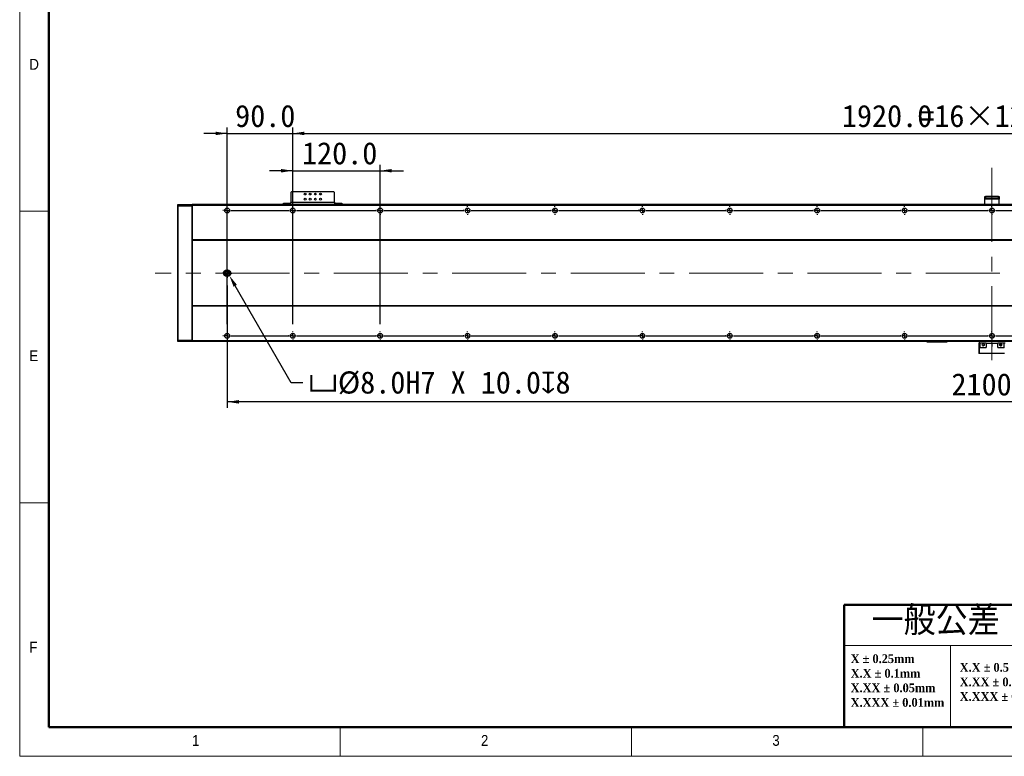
# Model space of a CAD drawing. Header units: millimetres. Extents: x 40 to 3320, y 40 to 2336.
# Tile 1 of 7: x 40 to 1392, y 40 to 1051. Entities that reach past the tile are written whole.
import ezdxf

# ---------------------------------------------------------------- set-up
doc = ezdxf.new("R2010")
doc.units = ezdxf.units.MM
doc.header["$LTSCALE"] = 8
doc.header["$PDSIZE"] = -1
doc.linetypes.add('CENTERX2', pattern=[20.32, 12.7, -2.54, 2.54, -2.54])
doc.layers.add('DIMNS', color=7, linetype='Continuous')
doc.styles.add('SLDTEXTSTYLE0', font='Gothic.ttf', dxfattribs={"width": 0.913})
doc.styles.add('SLDTEXTSTYLE1', font='timesbd.ttf', dxfattribs={"width": 0.933})
doc.styles.add('SLDTEXTSTYLE3', font='txt', dxfattribs={"bigfont": 'bigfont'})
doc.styles.add('SLDTEXTSTYLE7', font='txt')
doc.dimstyles.new('SLDDIMSTYLE0', dxfattribs={"dimtxt": 30.4, "dimasz": 16, "dimexe": 0, "dimexo": 0.0625, "dimgap": 7.6, "dimtad": 2, "dimdec": 1, "dimrnd": 1e-09, "dimzin": 4, "dimdsep": 46, "dimtxsty": 'SLDTEXTSTYLE7', "dimsah": 1, "dimcen": 0.09, "dimadec": 0, "dimazin": 1, "dimtfac": 1, "dimtdec": 1, "dimtmove": 0, "dimatfit": 0, "dimfxl": 0, "dimfrac": 2, "dimtolj": 1, "dimtzin": 12, "dimarcsym": 0})
doc.dimstyles.new('SLDDIMSTYLE1', dxfattribs={"dimtxt": 30.4, "dimasz": 16, "dimexe": 0, "dimexo": 0.0625, "dimgap": 7.6, "dimtad": 2, "dimdec": 1, "dimrnd": 1e-09, "dimzin": 4, "dimdsep": 46, "dimtxsty": 'SLDTEXTSTYLE7', "dimsah": 1, "dimcen": 0.09, "dimadec": 0, "dimazin": 1, "dimtfac": 1, "dimtdec": 1, "dimtofl": 0, "dimtmove": 0, "dimatfit": 3, "dimfxl": 0, "dimfrac": 2, "dimtolj": 1, "dimtzin": 12, "dimarcsym": 0})
doc.dimstyles.new('SLDDIMSTYLE6', dxfattribs={"dimtxt": 30.4, "dimasz": 16, "dimexe": 0, "dimexo": 0.0625, "dimgap": 7.6, "dimtad": 0, "dimtih": 1, "dimtoh": 1, "dimdec": 1, "dimrnd": 1e-09, "dimzin": 4, "dimdsep": 46, "dimtxsty": 'SLDTEXTSTYLE7', "dimsah": 1, "dimcen": 0, "dimadec": 0, "dimazin": 1, "dimtfac": 1, "dimtdec": 1, "dimtofl": 0, "dimtmove": 0, "dimatfit": 3, "dimfxl": 0, "dimfrac": 2, "dimtolj": 1, "dimtzin": 12, "dimarcsym": 0})

# ---------------------------------------------------------------- blocks, each defined once
blk = doc.blocks.new('SW_NOTE_0')
at = {"color": 0, "linetype": 'Continuous', "lineweight": 0, "char_height": 12, "attachment_point": 1, "style": 'SLDTEXTSTYLE1'}
for s, insert in [('X.X ± 0.5 deg', (0, 15.8)), ('X.XX ± 0.25 deg', (0, -4.2)), ('X.XXX ± 0.1 deg', (0, -24.2))]:
    blk.add_mtext(s, dxfattribs=dict(at, insert=insert))
blk = doc.blocks.new('SW_NOTE_1')
at = {"color": 0, "linetype": 'Continuous', "lineweight": 0, "char_height": 12, "attachment_point": 1, "style": 'SLDTEXTSTYLE1'}
for s, insert in [('X ± 0.25mm ', (0, 15.8)), ('X.X ± 0.1mm', (0, -4.2))]:
    blk.add_mtext(s, dxfattribs=dict(at, insert=insert))
blk = doc.blocks.new('SW_NOTE_2')
at = {"color": 0, "linetype": 'Continuous', "lineweight": 0, "char_height": 12, "attachment_point": 1, "style": 'SLDTEXTSTYLE1'}
for s, insert in [('X.XX ± 0.05mm', (0, 15.8)), ('X.XXX ± 0.01mm', (0, -4.2))]:
    blk.add_mtext(s, dxfattribs=dict(at, insert=insert))
blk = doc.blocks.new('_D_18')
at = {"layer": 'DIMNS'}
for p, q in [((414.9, 805.1), (414.9, 902.9)), ((414.9, 894.9), (2334.9, 894.9)), ((2334.9, 805.1), (2334.9, 902.9))]:
    blk.add_line(p, q, dxfattribs=at)
for points in [[(414.9, 894.9), (430.9, 892.5), (430.9, 897.3)], [(2334.9, 894.9), (2318.9, 897.3), (2318.9, 892.5)]]:
    blk.add_solid(points, dxfattribs=at)
at = {"layer": 'DIMNS', "char_height": 30.4, "attachment_point": 1, "style": 'SLDTEXTSTYLE7'}
for s, insert in [('1920.0', (1168.8, 934.1)), ('=16×120.0(PITCH)', (1275, 934.1))]:
    blk.add_mtext(s, dxfattribs=dict(at, insert=insert))
blk = doc.blocks.new('_D_19')
at = {"layer": 'DIMNS'}
for p, q in [((2424.9, 693), (2424.9, 518.5)), ((324.9, 686.4), (324.9, 518.5)), ((2424.9, 526.5), (324.9, 526.5))]:
    blk.add_line(p, q, dxfattribs=at)
for points in [[(324.9, 526.5), (340.9, 524.1), (340.9, 528.9)], [(2424.9, 526.5), (2408.9, 528.9), (2408.9, 524.1)]]:
    blk.add_solid(points, dxfattribs=at)
at = {"layer": 'DIMNS', "insert": (1319.2, 565.7), "char_height": 30.4, "attachment_point": 1, "style": 'SLDTEXTSTYLE7'}
blk.add_mtext('2100.0', dxfattribs=at)
blk = doc.blocks.new('_D_21')
at = {"layer": 'Defpoints', "color": 0}
for p in [(325.9, 703.1), (327.9, 699.7)]:
    blk.add_point(p, dxfattribs=at)
at = {"layer": 'DIMNS', "color": 0, "lineweight": -2}
for p, q in [((412.7, 552.8), (335.9, 685.8)), ((428.7, 552.8), (412.7, 552.8))]:
    blk.add_line(p, q, dxfattribs=at)
at = {"layer": 'DIMNS', "color": 0}
blk.add_solid([(338.2, 687.2), (333.6, 684.5), (327.9, 699.7)], dxfattribs=at)
at = {"layer": 'DIMNS', "color": 0, "insert": (436.3, 568.3), "char_height": 30.4, "attachment_point": 1, "style": 'SLDTEXTSTYLE7'}
blk.add_mtext('\\A1;{\\fGDT|b0|i0|c134|p2;v}%%C8.0H7 X 10.0{\\fGDT|b0|i0|c134|p2;x}8', dxfattribs=at)
blk = doc.blocks.new('_D_24')
at = {"layer": 'DIMNS'}
for p, q in [((324.9, 894.9), (292.9, 894.9)), ((324.9, 633.1), (324.9, 902.9)), ((324.9, 894.9), (414.9, 894.9)), ((414.9, 633.1), (414.9, 902.9)), ((414.9, 894.9), (446.9, 894.9))]:
    blk.add_line(p, q, dxfattribs=at)
for points in [[(324.9, 894.9), (308.9, 897.3), (308.9, 892.5)], [(414.9, 894.9), (430.9, 892.5), (430.9, 897.3)]]:
    blk.add_solid(points, dxfattribs=at)
at = {"layer": 'DIMNS', "insert": (335.8, 934.1), "char_height": 30.4, "attachment_point": 1, "style": 'SLDTEXTSTYLE7'}
blk.add_mtext('90.0', dxfattribs=at)
blk = doc.blocks.new('_D_26')
at = {"layer": 'DIMNS'}
for p, q in [((414.9, 633.1), (414.9, 851.7)), ((534.9, 633.1), (534.9, 851.7)), ((414.9, 843.7), (382.9, 843.7)), ((414.9, 843.7), (534.9, 843.7)), ((534.9, 843.7), (566.9, 843.7))]:
    blk.add_line(p, q, dxfattribs=at)
for points in [[(414.9, 843.7), (398.9, 846.1), (398.9, 841.3)], [(534.9, 843.7), (550.9, 841.3), (550.9, 846.1)]]:
    blk.add_solid(points, dxfattribs=at)
at = {"layer": 'DIMNS', "insert": (427.6, 882.9), "char_height": 30.4, "attachment_point": 1, "style": 'SLDTEXTSTYLE7'}
blk.add_mtext('120.0', dxfattribs=at)
blk = doc.blocks.new('SW_CENTERMARKSYMBOL_0')
at = {"layer": 'DIMNS', "color": 0}
for p, q in [((-95.08, 0), (-95.84, 0)), ((-90, 0), (-92.54, 0)), ((-90, 5.08), (-90, 5.84)), ((-90, 0), (-90, 2.54)), ((-90, 0), (-90, -2.54)), ((-90, 0), (-87.46, 0)), ((-84.92, 0), (-5.08, 0)), ((0, 0), (-2.54, 0)), ((0, 5.08), (0, 5.84)), ((0, 0), (0, 2.54)), ((0, 0), (0, -2.54)), ((0, 0), (2.54, 0)), ((5.08, 0), (114.92, 0)), ((120, 5.08), (120, 5.84)), ((120, 0), (120, 2.54)), ((120, 0), (120, 2.54)), ((240, 5.08), (240, 5.84)), ((240, 0), (240, 2.54)), ((240, 0), (240, 2.54)), ((240, 0), (240, 2.54)), ((360, 5.08), (360, 5.84)), ((360, 0), (360, 2.54)), ((360, 0), (360, 2.54)), ((360, 0), (360, 2.54)), ((360, 0), (360, 2.54)), ((480, 5.08), (480, 5.84)), ((480, 0), (480, 2.54)), ((480, 0), (480, 2.54)), ((480, 0), (480, 2.54)), ((480, 0), (480, 2.54)), ((480, 0), (480, 2.54)), ((600, 5.08), (600, 5.84)), ((600, 0), (600, 2.54)), ((600, 0), (600, 2.54)), ((600, 0), (600, 2.54)), ((600, 0), (600, 2.54)), ((600, 0), (600, 2.54)), ((600, 0), (600, 2.54)), ((720, 5.08), (720, 5.84)), ((720, 0), (720, 2.54)), ((720, 0), (720, 2.54)), ((720, 0), (720, 2.54)), ((720, 0), (720, 2.54)), ((720, 0), (720, 2.54)), ((720, 0), (720, 2.54)), ((720, 0), (720, 2.54)), ((840, 5.08), (840, 5.84)), ((840, 0), (840, 2.54)), ((840, 0), (840, 2.54)), ((840, 0), (840, 2.54)), ((840, 0), (840, 2.54)), ((840, 0), (840, 2.54)), ((840, 0), (840, 2.54)), ((840, 0), (840, 2.54)), ((840, 0), (840, 2.54)), ((960, 5.08), (960, 5.84)), ((960, 0), (960, 2.54)), ((960, 0), (960, 2.54)), ((960, 0), (960, 2.54)), ((960, 0), (960, 2.54)), ((960, 0), (960, 2.54)), ((960, 0), (960, 2.54)), ((960, 0), (960, 2.54)), ((960, 0), (960, 2.54)), ((960, 0), (960, 2.54)), ((114.92, 0), (114.16, 0)), ((120, 0), (117.46, 0)), ((120, 0), (117.46, 0)), ((120, 0), (120, -2.54)), ((120, 0), (122.54, 0)), ((120, 0), (120, -2.54)), ((120, 0), (122.54, 0)), ((120, -5.08), (120, -5.84)), ((125.08, 0), (125.84, 0)), ((125.08, 0), (234.92, 0)), ((234.92, 0), (234.16, 0)), ((240, 0), (237.46, 0)), ((240, 0), (237.46, 0)), ((240, 0), (237.46, 0)), ((240, 0), (240, -2.54)), ((240, 0), (242.54, 0)), ((240, 0), (240, -2.54)), ((240, 0), (242.54, 0)), ((240, 0), (240, -2.54)), ((240, 0), (242.54, 0)), ((240, -5.08), (240, -5.84)), ((245.08, 0), (245.84, 0)), ((245.08, 0), (354.92, 0)), ((354.92, 0), (354.16, 0)), ((360, 0), (357.46, 0)), ((360, 0), (357.46, 0)), ((360, 0), (357.46, 0)), ((360, 0), (357.46, 0)), ((360, 0), (360, -2.54)), ((360, 0), (362.54, 0)), ((360, 0), (360, -2.54)), ((360, 0), (362.54, 0)), ((360, 0), (360, -2.54)), ((360, 0), (362.54, 0)), ((360, 0), (360, -2.54)), ((360, 0), (362.54, 0)), ((360, -5.08), (360, -5.84)), ((365.08, 0), (365.84, 0)), ((365.08, 0), (474.92, 0)), ((474.92, 0), (474.16, 0)), ((480, 0), (477.46, 0)), ((480, 0), (477.46, 0)), ((480, 0), (477.46, 0)), ((480, 0), (477.46, 0)), ((480, 0), (477.46, 0)), ((480, 0), (480, -2.54)), ((480, 0), (482.54, 0)), ((480, 0), (480, -2.54)), ((480, 0), (482.54, 0)), ((480, 0), (480, -2.54)), ((480, 0), (482.54, 0)), ((480, 0), (480, -2.54)), ((480, 0), (482.54, 0)), ((480, 0), (480, -2.54)), ((480, 0), (482.54, 0)), ((480, -5.08), (480, -5.84)), ((485.08, 0), (485.84, 0)), ((485.08, 0), (594.92, 0)), ((594.92, 0), (594.16, 0)), ((600, 0), (597.46, 0)), ((600, 0), (597.46, 0)), ((600, 0), (597.46, 0)), ((600, 0), (597.46, 0)), ((600, 0), (597.46, 0)), ((600, 0), (597.46, 0)), ((600, 0), (600, -2.54)), ((600, 0), (602.54, 0)), ((600, 0), (600, -2.54)), ((600, 0), (602.54, 0)), ((600, 0), (600, -2.54)), ((600, 0), (602.54, 0)), ((600, 0), (600, -2.54)), ((600, 0), (602.54, 0)), ((600, 0), (600, -2.54)), ((600, 0), (602.54, 0)), ((600, 0), (600, -2.54)), ((600, 0), (602.54, 0)), ((600, -5.08), (600, -5.84)), ((605.08, 0), (605.84, 0)), ((605.08, 0), (714.92, 0)), ((714.92, 0), (714.16, 0)), ((720, 0), (717.46, 0)), ((720, 0), (717.46, 0)), ((720, 0), (717.46, 0)), ((720, 0), (717.46, 0)), ((720, 0), (717.46, 0)), ((720, 0), (717.46, 0)), ((720, 0), (717.46, 0)), ((720, 0), (720, -2.54)), ((720, 0), (722.54, 0)), ((720, 0), (720, -2.54)), ((720, 0), (722.54, 0)), ((720, 0), (720, -2.54)), ((720, 0), (722.54, 0)), ((720, 0), (720, -2.54)), ((720, 0), (722.54, 0)), ((720, 0), (720, -2.54)), ((720, 0), (722.54, 0)), ((720, 0), (720, -2.54)), ((720, 0), (722.54, 0)), ((720, 0), (720, -2.54)), ((720, 0), (722.54, 0)), ((720, -5.08), (720, -5.84)), ((725.08, 0), (725.84, 0)), ((725.08, 0), (834.92, 0)), ((834.92, 0), (834.16, 0)), ((840, 0), (837.46, 0)), ((840, 0), (837.46, 0)), ((840, 0), (837.46, 0)), ((840, 0), (837.46, 0)), ((840, 0), (837.46, 0)), ((840, 0), (837.46, 0)), ((840, 0), (837.46, 0)), ((840, 0), (837.46, 0)), ((840, 0), (840, -2.54)), ((840, 0), (842.54, 0)), ((840, 0), (840, -2.54)), ((840, 0), (842.54, 0)), ((840, 0), (840, -2.54)), ((840, 0), (842.54, 0)), ((840, 0), (840, -2.54)), ((840, 0), (842.54, 0)), ((840, 0), (840, -2.54)), ((840, 0), (842.54, 0)), ((840, 0), (840, -2.54)), ((840, 0), (842.54, 0)), ((840, 0), (840, -2.54)), ((840, 0), (842.54, 0)), ((840, 0), (840, -2.54)), ((840, 0), (842.54, 0)), ((840, -5.08), (840, -5.84)), ((845.08, 0), (845.84, 0)), ((845.08, 0), (954.92, 0)), ((954.92, 0), (954.16, 0)), ((960, 0), (957.46, 0)), ((960, 0), (957.46, 0)), ((960, 0), (957.46, 0)), ((960, 0), (957.46, 0)), ((960, 0), (957.46, 0)), ((960, 0), (957.46, 0)), ((960, 0), (957.46, 0)), ((960, 0), (957.46, 0)), ((960, 0), (957.46, 0)), ((960, 0), (960, -2.54)), ((960, 0), (962.54, 0)), ((960, 0), (960, -2.54)), ((960, 0), (962.54, 0)), ((960, 0), (960, -2.54)), ((960, 0), (962.54, 0)), ((960, 0), (960, -2.54)), ((960, 0), (962.54, 0)), ((960, 0), (960, -2.54)), ((960, 0), (962.54, 0)), ((960, 0), (960, -2.54)), ((960, 0), (962.54, 0)), ((960, 0), (960, -2.54)), ((960, 0), (962.54, 0)), ((960, 0), (960, -2.54)), ((960, 0), (962.54, 0)), ((960, 0), (960, -2.54)), ((960, 0), (962.54, 0)), ((960, -5.08), (960, -5.84)), ((965.08, 0), (965.84, 0)), ((965.08, 0), (1074.92, 0)), ((-95.08, -172), (-95.84, -172)), ((-90, -172), (-92.54, -172)), ((-90, -172), (-90, -169.46)), ((-90, -172), (-90, -174.54)), ((-90, -172), (-87.46, -172)), ((-84.92, -172), (-5.08, -172)), ((0, -172), (-2.54, -172)), ((0, -172), (0, -169.46)), ((0, -172), (0, -174.54)), ((0, -172), (2.54, -172)), ((5.08, -172), (5.84, -172)), ((-90, -177.08), (-90, -177.84)), ((0, -177.08), (0, -177.84))]:
    blk.add_line(p, q, dxfattribs=at)
blk = doc.blocks.new('SW_CENTERMARKSYMBOL_1')
at = {"layer": 'DIMNS', "color": 0}
for p, q in [((-125.08, 0), (-125.84, 0)), ((-120, 0), (-122.54, 0)), ((-120, 5.08), (-120, 5.84)), ((-120, 0), (-120, 2.54)), ((-120, 0), (-120, -2.54)), ((-120, 0), (-117.46, 0)), ((-114.92, 0), (-5.08, 0)), ((-5.08, 0), (-5.84, 0)), ((0, 0), (-2.54, 0)), ((0, 0), (-2.54, 0)), ((0, 5.08), (0, 5.84)), ((0, 0), (0, 2.54)), ((0, 0), (0, 2.54)), ((0, 0), (0, -2.54)), ((0, 0), (2.54, 0)), ((0, 0), (0, -2.54)), ((0, 0), (2.54, 0)), ((5.08, 0), (5.84, 0)), ((5.08, 0), (114.92, 0)), ((120, 5.08), (120, 5.84)), ((120, 0), (120, 2.54)), ((120, 0), (120, 2.54)), ((120, 0), (120, 2.54)), ((240, 5.08), (240, 5.84)), ((240, 0), (240, 2.54)), ((240, 0), (240, 2.54)), ((240, 0), (240, 2.54)), ((240, 0), (240, 2.54)), ((360, 5.08), (360, 5.84)), ((360, 0), (360, 2.54)), ((360, 0), (360, 2.54)), ((360, 0), (360, 2.54)), ((360, 0), (360, 2.54)), ((360, 0), (360, 2.54)), ((480, 5.08), (480, 5.84)), ((480, 0), (480, 2.54)), ((480, 0), (480, 2.54)), ((480, 0), (480, 2.54)), ((480, 0), (480, 2.54)), ((480, 0), (480, 2.54)), ((480, 0), (480, 2.54)), ((600, 5.08), (600, 5.84)), ((600, 0), (600, 2.54)), ((600, 0), (600, 2.54)), ((600, 0), (600, 2.54)), ((600, 0), (600, 2.54)), ((600, 0), (600, 2.54)), ((600, 0), (600, 2.54)), ((600, 0), (600, 2.54)), ((720, 5.08), (720, 5.84)), ((720, 0), (720, 2.54)), ((720, 0), (720, 2.54)), ((720, 0), (720, 2.54)), ((720, 0), (720, 2.54)), ((720, 0), (720, 2.54)), ((720, 0), (720, 2.54)), ((720, 0), (720, 2.54)), ((720, 0), (720, 2.54)), ((840, 5.08), (840, 5.84)), ((840, 0), (840, 2.54)), ((840, 0), (840, 2.54)), ((840, 0), (840, 2.54)), ((840, 0), (840, 2.54)), ((840, 0), (840, 2.54)), ((840, 0), (840, 2.54)), ((840, 0), (840, 2.54)), ((840, 0), (840, 2.54)), ((840, 0), (840, 2.54)), ((-120, -5.08), (-120, -5.84)), ((0, -5.08), (0, -5.84)), ((114.92, 0), (114.16, 0)), ((120, 0), (117.46, 0)), ((120, 0), (117.46, 0)), ((120, 0), (117.46, 0)), ((120, 0), (120, -2.54)), ((120, 0), (122.54, 0)), ((120, 0), (120, -2.54)), ((120, 0), (122.54, 0)), ((120, 0), (120, -2.54)), ((120, 0), (122.54, 0)), ((120, -5.08), (120, -5.84)), ((125.08, 0), (125.84, 0)), ((125.08, 0), (234.92, 0)), ((234.92, 0), (234.16, 0)), ((240, 0), (237.46, 0)), ((240, 0), (237.46, 0)), ((240, 0), (237.46, 0)), ((240, 0), (237.46, 0)), ((240, 0), (240, -2.54)), ((240, 0), (242.54, 0)), ((240, 0), (240, -2.54)), ((240, 0), (242.54, 0)), ((240, 0), (240, -2.54)), ((240, 0), (242.54, 0)), ((240, 0), (240, -2.54)), ((240, 0), (242.54, 0)), ((240, -5.08), (240, -5.84)), ((245.08, 0), (245.84, 0)), ((245.08, 0), (354.92, 0)), ((354.92, 0), (354.16, 0)), ((360, 0), (357.46, 0)), ((360, 0), (357.46, 0)), ((360, 0), (357.46, 0)), ((360, 0), (357.46, 0)), ((360, 0), (357.46, 0)), ((360, 0), (360, -2.54)), ((360, 0), (362.54, 0)), ((360, 0), (360, -2.54)), ((360, 0), (362.54, 0)), ((360, 0), (360, -2.54)), ((360, 0), (362.54, 0)), ((360, 0), (360, -2.54)), ((360, 0), (362.54, 0)), ((360, 0), (360, -2.54)), ((360, 0), (362.54, 0)), ((360, -5.08), (360, -5.84)), ((365.08, 0), (365.84, 0)), ((365.08, 0), (474.92, 0)), ((474.92, 0), (474.16, 0)), ((480, 0), (477.46, 0)), ((480, 0), (477.46, 0)), ((480, 0), (477.46, 0)), ((480, 0), (477.46, 0)), ((480, 0), (477.46, 0)), ((480, 0), (477.46, 0)), ((480, 0), (480, -2.54)), ((480, 0), (482.54, 0)), ((480, 0), (480, -2.54)), ((480, 0), (482.54, 0)), ((480, 0), (480, -2.54)), ((480, 0), (482.54, 0)), ((480, 0), (480, -2.54)), ((480, 0), (482.54, 0)), ((480, 0), (480, -2.54)), ((480, 0), (482.54, 0)), ((480, 0), (480, -2.54)), ((480, 0), (482.54, 0)), ((480, -5.08), (480, -5.84)), ((485.08, 0), (485.84, 0)), ((485.08, 0), (594.92, 0)), ((594.92, 0), (594.16, 0)), ((600, 0), (597.46, 0)), ((600, 0), (597.46, 0)), ((600, 0), (597.46, 0)), ((600, 0), (597.46, 0)), ((600, 0), (597.46, 0)), ((600, 0), (597.46, 0)), ((600, 0), (597.46, 0)), ((600, 0), (600, -2.54)), ((600, 0), (602.54, 0)), ((600, 0), (600, -2.54)), ((600, 0), (602.54, 0)), ((600, 0), (600, -2.54)), ((600, 0), (602.54, 0)), ((600, 0), (600, -2.54)), ((600, 0), (602.54, 0)), ((600, 0), (600, -2.54)), ((600, 0), (602.54, 0)), ((600, 0), (600, -2.54)), ((600, 0), (602.54, 0)), ((600, 0), (600, -2.54)), ((600, 0), (602.54, 0)), ((600, -5.08), (600, -5.84)), ((605.08, 0), (605.84, 0)), ((605.08, 0), (714.92, 0)), ((714.92, 0), (714.16, 0)), ((720, 0), (717.46, 0)), ((720, 0), (717.46, 0)), ((720, 0), (717.46, 0)), ((720, 0), (717.46, 0)), ((720, 0), (717.46, 0)), ((720, 0), (717.46, 0)), ((720, 0), (717.46, 0)), ((720, 0), (717.46, 0)), ((720, 0), (720, -2.54)), ((720, 0), (722.54, 0)), ((720, 0), (720, -2.54)), ((720, 0), (722.54, 0)), ((720, 0), (720, -2.54)), ((720, 0), (722.54, 0)), ((720, 0), (720, -2.54)), ((720, 0), (722.54, 0)), ((720, 0), (720, -2.54)), ((720, 0), (722.54, 0)), ((720, 0), (720, -2.54)), ((720, 0), (722.54, 0)), ((720, 0), (720, -2.54)), ((720, 0), (722.54, 0)), ((720, 0), (720, -2.54)), ((720, 0), (722.54, 0)), ((720, -5.08), (720, -5.84)), ((725.08, 0), (725.84, 0)), ((725.08, 0), (834.92, 0)), ((834.92, 0), (834.16, 0)), ((840, 0), (837.46, 0)), ((840, 0), (837.46, 0)), ((840, 0), (837.46, 0)), ((840, 0), (837.46, 0)), ((840, 0), (837.46, 0)), ((840, 0), (837.46, 0)), ((840, 0), (837.46, 0)), ((840, 0), (837.46, 0)), ((840, 0), (837.46, 0)), ((840, 0), (840, -2.54)), ((840, 0), (842.54, 0)), ((840, 0), (840, -2.54)), ((840, 0), (842.54, 0)), ((840, 0), (840, -2.54)), ((840, 0), (842.54, 0)), ((840, 0), (840, -2.54)), ((840, 0), (842.54, 0)), ((840, 0), (840, -2.54)), ((840, 0), (842.54, 0)), ((840, 0), (840, -2.54)), ((840, 0), (842.54, 0)), ((840, 0), (840, -2.54)), ((840, 0), (842.54, 0)), ((840, 0), (840, -2.54)), ((840, 0), (842.54, 0)), ((840, 0), (840, -2.54)), ((840, 0), (842.54, 0)), ((840, -5.08), (840, -5.84)), ((845.08, 0), (845.84, 0)), ((845.08, 0), (954.92, 0))]:
    blk.add_line(p, q, dxfattribs=at)
blk = doc.blocks.new('SW_CENTERMARKSYMBOL_4')
at = {"layer": 'DIMNS', "color": 0}
for p, q in [((-5.08, 0), (-6.54, 0)), ((0, 0), (-2.54, 0)), ((0, 5.08), (0, 6.54)), ((0, 0), (0, 2.54)), ((0, 0), (0, -2.54)), ((0, 0), (2.54, 0)), ((0, -5.08), (0, -6.54)), ((5.08, 0), (6.54, 0))]:
    blk.add_line(p, q, dxfattribs=at)
blk = doc.blocks.new('SW_DOWELSYMBOL_2')
at = {"linetype": 'Continuous', "lineweight": 18}
h = blk.add_hatch(color=0, dxfattribs=at)
edge = h.paths.add_edge_path(flags=0)
edge.add_arc((0, 0), 4, 180, 270)
edge.add_line((0, -4), (0, 0))
edge.add_line((0, 0), (-4, 0))
h = blk.add_hatch(color=0, dxfattribs=at)
edge = h.paths.add_edge_path(flags=0)
edge.add_arc((0, 0), 4, 0, 90)
edge.add_line((0, 4), (0, 0))
edge.add_line((0, 0), (4, 0))
at = {"layer": 'DIMNS', "color": 0}
blk.add_circle((0, 0), 4, dxfattribs=at)
blk = doc.blocks.new('SW_DOWELSYMBOL_3')
at = {"linetype": 'Continuous', "lineweight": 18}
h = blk.add_hatch(color=0, dxfattribs=at)
edge = h.paths.add_edge_path(flags=0)
edge.add_arc((0, 0), 4, 180, 270)
edge.add_line((0, -4), (0, 0))
edge.add_line((0, 0), (-4, 0))
h = blk.add_hatch(color=0, dxfattribs=at)
edge = h.paths.add_edge_path(flags=0)
edge.add_arc((0, 0), 4, 0, 90)
edge.add_line((0, 4), (0, 0))
edge.add_line((0, 0), (4, 0))
at = {"layer": 'DIMNS', "color": 0}
blk.add_circle((0, 0), 4, dxfattribs=at)

msp = doc.modelspace()

# ---------------------------------------------------------------- linework, layer by layer
at = {"color": 7, "linetype": 'Continuous', "lineweight": 18}
for p, q in [((40, 2336), (40, 40)), ((80, 2296), (80, 80)), ((40, 788), (80, 788)), ((80, 388), (40, 388)), ((1464, 192), (1171.7559834, 192)), ((1317.8779917, 192), (1317.8779917, 80)), ((80, 80), (3280, 80)), ((480, 40), (480, 80)), ((880, 80), (880, 40)), ((984, 80), (3280, 80)), ((1280, 40), (1280, 80)), ((40, 40), (3320, 40))]:
    msp.add_line(p, q, dxfattribs=at)
at = {"color": 7, "linetype": 'Continuous', "lineweight": 50}
for p, q in [((80, 2296), (80, 80)), ((1171.7559834, 248), (1171.7559834, 80)), ((1171.7559834, 248), (1464, 248)), ((80, 80), (3280, 80))]:
    msp.add_line(p, q, dxfattribs=at)
at = {"color": 7, "linetype": 'Continuous', "lineweight": 25}
for p, q in [((413.3965975, 814.939026), (412.3965806, 813.9390239)), ((412.3965806, 813.9390239), (412.3965806, 800.1390287)), ((471.3965959, 814.939026), (413.3965975, 814.939026)), ((472.396583, 813.9390239), (471.3965959, 814.939026)), ((472.396583, 800.1390287), (472.396583, 813.9390239)), ((402.3965901, 797.1390227), (402.3965901, 799.1390267)), ((402.3965901, 799.1390267), (403.3965773, 799.1390267)), ((403.3965773, 799.1390267), (403.3965773, 797.1390227)), ((403.3965773, 799.1390267), (411.3965935, 799.1390267)), ((411.3965935, 799.1390267), (411.3965935, 797.1390227)), ((412.3965806, 799.1390267), (411.3965935, 799.1390267)), ((472.396583, 800.1390287), (412.3965806, 800.1390287)), ((412.3965806, 797.1390227), (412.3965806, 800.1390287)), ((472.396583, 800.1390287), (472.396583, 797.1390227)), ((473.3965999, 799.1390267), (472.396583, 799.1390267)), ((473.3965999, 799.1390267), (473.3965999, 797.1390227)), ((473.3965999, 799.1390267), (481.3965863, 799.1390267)), ((481.3965863, 797.1390227), (481.3965863, 799.1390267)), ((481.3965863, 799.1390267), (482.3965735, 799.1390267)), ((482.3965735, 799.1390267), (482.3965735, 797.1390227)), ((1364.8965961, 806.139026), (1364.8965961, 808.1390226)), ((1364.8965961, 808.1390226), (1365.8965832, 808.1390226)), ((1365.8965832, 806.139026), (1364.8965961, 806.139026)), ((1364.8965961, 804.639023), (1364.8965961, 806.139026)), ((1384.896577, 804.639023), (1364.8965961, 804.639023)), ((1364.8965961, 797.1390227), (1364.8965961, 804.639023)), ((1365.8965832, 808.1390226), (1365.8965832, 806.139026)), ((1383.8965899, 808.1390226), (1365.8965832, 808.1390226)), ((1383.8965899, 806.139026), (1365.8965832, 806.139026)), ((1383.8965899, 806.139026), (1383.8965899, 808.1390226)), ((1383.8965899, 808.1390226), (1384.896577, 808.1390226)), ((1384.896577, 806.139026), (1383.8965899, 806.139026)), ((1384.896577, 808.1390226), (1384.896577, 806.139026)), ((1384.896577, 806.139026), (1384.896577, 804.639023)), ((1384.896577, 797.1390227), (1384.896577, 804.639023)), ((256.8966157, 796.839025), (257.1966058, 797.1390227)), ((256.8966157, 795.0147653), (256.8966157, 796.839025)), ((256.8966157, 795.0147653), (257.1966058, 795.1390261)), ((256.8966157, 611.2632865), (256.8966157, 795.0147653)), ((257.1966058, 797.1390227), (257.1966058, 795.1390261)), ((257.1966058, 797.1390227), (276.5966064, 797.1390227)), ((257.1966058, 795.1390261), (257.1966058, 611.1390257)), ((276.5966064, 795.1390261), (257.1966058, 795.1390261)), ((276.5966064, 795.1390261), (276.5966064, 797.1390227)), ((276.8965966, 796.839025), (276.5966064, 797.1390227)), ((276.5966064, 611.1390257), (276.5966064, 795.1390261)), ((276.8965966, 795.0147653), (276.5966064, 795.1390261)), ((2472.8966362, 797.1390227), (276.8965966, 797.1390227)), ((276.8965966, 797.1390227), (276.8965966, 796.1390281)), ((2472.8966362, 796.1390281), (276.8965966, 796.1390281)), ((276.8965966, 796.1390281), (276.8965966, 748.639025)), ((2472.8966362, 748.639025), (276.8965966, 748.639025)), ((276.8965966, 748.639025), (276.8965966, 748.139024)), ((2472.8966362, 748.139024), (276.8965966, 748.139024)), ((276.8965966, 748.139024), (276.8965966, 658.1390241)), ((325.8965618, 707.1390256), (323.8965875, 707.1390256)), ((323.8965875, 699.1390257), (325.8965618, 699.1390257)), ((2472.8966362, 658.1390241), (276.8965966, 658.1390241)), ((276.8965966, 658.1390241), (276.8965966, 657.6390268)), ((2472.8966362, 657.6390268), (276.8965966, 657.6390268)), ((276.8965966, 657.6390268), (276.8965966, 610.1390237)), ((256.8966157, 609.4390267), (256.8966157, 611.2632865)), ((256.8966157, 611.2632865), (257.1966058, 611.1390257)), ((256.8966157, 609.4390267), (257.1966058, 609.1390291)), ((257.1966058, 611.1390257), (257.1966058, 609.1390291)), ((257.1966058, 611.1390257), (276.5966064, 611.1390257)), ((276.5966064, 609.1390291), (257.1966058, 609.1390291)), ((276.8965966, 611.2632865), (276.5966064, 611.1390257)), ((276.5966064, 609.1390291), (276.5966064, 611.1390257)), ((276.8965966, 609.4390267), (276.5966064, 609.1390291)), ((2472.8966362, 610.1390237), (276.8965966, 610.1390237)), ((276.8965966, 610.1390237), (276.8965966, 609.1390291)), ((2472.8966362, 609.1390291), (276.8965966, 609.1390291)), ((1285.3965766, 608.9390257), (1285.3965766, 609.1390291)), ((1285.3965766, 608.9390257), (1285.6965965, 608.6390281)), ((1285.3965766, 608.9390257), (1286.3965935, 608.9390257)), ((1286.5208394, 608.6390281), (1285.6965965, 608.6390281)), ((1286.3965935, 609.1390291), (1286.3965935, 608.9390257)), ((1286.5208394, 608.6390281), (1286.3965935, 608.9390257)), ((1286.3965935, 608.9390257), (1312.3965866, 608.9390257)), ((1312.2723109, 608.6390281), (1286.5208394, 608.6390281)), ((1312.2723109, 608.6390281), (1312.3965866, 608.9390257)), ((1313.0965835, 608.6390281), (1312.2723109, 608.6390281)), ((1312.3965866, 608.9390257), (1312.3965866, 609.1390291)), ((1312.3965866, 608.9390257), (1313.3965737, 608.9390257)), ((1313.0965835, 608.6390281), (1313.3965737, 608.9390257)), ((1313.3965737, 609.1390291), (1313.3965737, 608.9390257)), ((1357.8965968, 607.2390267), (1357.8965968, 609.1390291)), ((1358.0966002, 607.2390267), (1356.8965799, 607.2390267)), ((1356.8965799, 607.2390267), (1356.8965799, 592.8390289)), ((1358.0966002, 601.239022), (1357.8965968, 601.239022)), ((1357.8965968, 592.8390289), (1357.8965968, 601.239022)), ((1366.8966002, 607.2390267), (1358.0966002, 607.2390267)), ((1358.0966002, 607.2390267), (1358.0966002, 601.239022)), ((1358.0966002, 601.239022), (1366.8966002, 601.239022)), ((1366.8966002, 607.2390267), (1374.6465749, 607.2390267)), ((1366.8966002, 607.2390267), (1366.8966002, 601.239022)), ((1375.1465685, 607.2390267), (1374.6465749, 607.2390267)), ((1374.6465749, 607.2390267), (1374.6465749, 602.4890283)), ((1375.1465685, 607.2390267), (1382.8966028, 607.2390267)), ((1375.1465685, 602.4890283), (1375.1465685, 607.2390267)), ((1382.8966028, 601.239022), (1382.8966028, 607.2390267)), ((1391.6965729, 607.2390267), (1382.8966028, 607.2390267)), ((1382.8966028, 601.239022), (1391.6965729, 601.239022)), ((1387.9058963, 605.2902454), (1388.0371458, 604.8862377)), ((1391.6965729, 601.239022), (1391.6965729, 607.2390267)), ((1392.8965932, 607.2390267), (1391.6965729, 607.2390267)), ((1391.8966061, 601.239022), (1391.6965729, 601.239022)), ((1357.8965968, 592.8390289), (1356.8965799, 592.8390289)), ((1391.8966061, 592.8390289), (1357.8965968, 592.8390289))]:
    msp.add_line(p, q, dxfattribs=at)
for centre, radius in [((431.8965866, 811.6390258), 1.25), ((438.8965866, 811.6390258), 1.25), ((445.8965866, 811.6390258), 1.25), ((452.8965866, 811.6390258), 1.25), ((431.8965866, 804.6390258), 1.25), ((438.8965866, 804.6390258), 1.25), ((445.8965866, 804.6390258), 1.25), ((452.8965866, 804.6390258), 1.25), ((324.8965866, 789.1390258), 3.3), ((414.8965866, 789.1390258), 3.3), ((534.8965866, 789.1390258), 3.3), ((654.8965866, 789.1390258), 3.3), ((774.8965866, 789.1390258), 3.3), ((894.8965866, 789.1390258), 3.3), ((1014.8965866, 789.1390258), 3.3), ((1134.8965866, 789.1390258), 3.3), ((1254.8965866, 789.1390258), 3.3), ((1374.8965866, 789.1390258), 3.3), ((324.8965866, 617.1390258), 3.3), ((414.8965866, 617.1390258), 3.3), ((534.8965866, 617.1390258), 3.3), ((654.8965866, 617.1390258), 3.3), ((774.8965866, 617.1390258), 3.3), ((894.8965866, 617.1390258), 3.3), ((1014.8965866, 617.1390258), 3.3), ((1134.8965866, 617.1390258), 3.3), ((1254.8965866, 617.1390258), 3.3), ((1374.8965866, 617.1390258), 3.3), ((1362.8965866, 604.7390258), 1.6), ((1386.8965866, 604.7390258), 1.6)]:
    msp.add_circle(centre, radius, dxfattribs=at)
for centre, radius, start, end in [((323.8965866, 703.1390258), 4, 90, 270), ((325.8965866, 703.1390258), 4, 270, 90), ((1374.8965866, 602.4890258), 0.25, 180, 0)]:
    msp.add_arc(centre, radius, start, end, dxfattribs=at)
for points, knots in [([(1364.0371269, 604.8862377), (1364.0563847, 604.7576773), (1364.0950877, 604.4993061), (1363.9882828, 604.109086), (1363.7661087, 603.7632853), (1363.43022, 603.4968115), (1363.0123007, 603.3462143), (1362.5546803, 603.3389168), (1362.1197183, 603.4698851), (1361.88843, 603.6520864), (1361.77975, 603.7377009)], [0, 0, 0, 0, 0.11473720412, 0.2305902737, 0.35093007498, 0.47582930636, 0.60545587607, 0.73940372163, 0.87754852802, 1, 1, 1, 1]), ([(1362.8782338, 606.0384998), (1363.0201097, 606.011464), (1363.3032359, 605.9575115), (1363.656759, 605.7048061), (1363.8361363, 605.4558461), (1363.8975842, 605.309938), (1363.9058775, 605.2902454)], [0, 0, 0, 0, 0.3223150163, 0.6432085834, 0.9518455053, 1, 1, 1, 1]), ([(1386.8966109, 605.8890262), (1386.7806313, 605.8788206), (1386.5486878, 605.8584106), (1386.2323903, 605.6980953), (1385.9763797, 605.458216), (1385.8040496, 605.1509305), (1385.7308232, 604.8068092), (1385.7636941, 604.4563872), (1385.899267, 604.1316322), (1386.1255837, 603.8621021), (1386.4218754, 603.6722), (1386.7612985, 603.5792125), (1387.1130399, 603.5915755), (1387.4449732, 603.7081941), (1387.7276565, 603.9184461), (1387.9328049, 604.2030537), (1388.0512515, 604.5372721), (1388.0418477, 604.7699149), (1388.0371458, 604.8862377)], [0, 0, 0, 0, 0.0625029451, 0.1249974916, 0.1875006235, 0.2499988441, 0.3124998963, 0.3749997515, 0.4374969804, 0.4999990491, 0.5625004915, 0.6249963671, 0.6875024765, 0.7499967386, 0.812502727, 0.8749997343, 0.9374991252, 1, 1, 1, 1]), ([(1388.0371458, 604.8862377), (1388.0564107, 604.757675), (1388.0951287, 604.4992944), (1387.9882125, 604.1091151), (1387.7661418, 603.7632666), (1387.4302255, 603.4968063), (1387.0123001, 603.3462194), (1386.5546768, 603.3389106), (1386.1197255, 603.4699004), (1385.8884296, 603.6520876), (1385.7797391, 603.7377009)], [0, 0, 0, 0, 0.1147369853, 0.230594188, 0.3509241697, 0.4758231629, 0.6054578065, 0.7394053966, 0.8775415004, 1, 1, 1, 1]), ([(1386.8781931, 606.0384998), (1387.0200755, 606.0114623), (1387.3032133, 605.9575068), (1387.6568024, 605.7048366), (1387.836078, 605.4558148), (1387.8975924, 605.3099377), (1387.9058963, 605.2902454)], [0, 0, 0, 0, 0.3223250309, 0.643225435, 0.951838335, 1, 1, 1, 1])]:
    msp.add_open_spline(points, degree=3, knots=knots, dxfattribs=at)
at = {"layer": 'DIMNS', "linetype": 'CENTERX2', "lineweight": 18}
for p, q in [((1374.8965866, 847.6390258), (1374.8965866, 558.6390258)), ((2523.6965866, 703.1390258), (226.0965866, 703.1390258))]:
    msp.add_line(p, q, dxfattribs=at)

# ---------------------------------------------------------------- block references
at = {"color": 7, "linetype": 'Continuous', "lineweight": 0}
for name, p in [('SW_NOTE_1', (1180.8686615, 164.1737335)), ('SW_NOTE_0', (1330.5570432, 152.3120833)), ('SW_NOTE_2', (1180.8686615, 124.1737344))]:
    msp.add_blockref(name, p, dxfattribs=at)
at = {"layer": 'DIMNS'}
for name, p in [('SW_CENTERMARKSYMBOL_0', (414.8965866, 789.1390258)), ('SW_CENTERMARKSYMBOL_4', (324.8965866, 703.1390258)), ('SW_DOWELSYMBOL_2', (323.8965866, 703.1390258)), ('SW_DOWELSYMBOL_3', (325.8965866, 703.1390258)), ('SW_CENTERMARKSYMBOL_1', (534.8965866, 617.1390258))]:
    msp.add_blockref(name, p, dxfattribs=at)

# ---------------------------------------------------------------- texts
at = {"color": 7, "linetype": 'Continuous', "lineweight": 0, "attachment_point": 1}
for s, insert, char_height, style in [('D', (53.3333333, 997.1704528), 14.8166667, 'SLDTEXTSTYLE0'), ('E', (53.3333333, 597.1704528), 14.8166667, 'SLDTEXTSTYLE0'), ('一般公差', (1209.5381584, 246.3497749), 40, 'SLDTEXTSTYLE3'), ('F', (53.3333333, 197.1704528), 14.8166667, 'SLDTEXTSTYLE0'), ('1', (276.6666667, 69.1704848), 14.8166667, 'SLDTEXTSTYLE0'), ('2', (673.3333333, 69.1704848), 14.8166667, 'SLDTEXTSTYLE0'), ('3', (1073.3333333, 69.1704848), 14.8166667, 'SLDTEXTSTYLE0')]:
    msp.add_mtext(s, dxfattribs=dict(at, insert=insert, char_height=char_height, style=style))

# ---------------------------------------------------------------- dimensions: what is measured, and where the dimension line sits
at = {"layer": 'DIMNS'}
for base, p1, p2, dimstyle, picture, middle in [((414.8965866, 894.9390258), (324.8965866, 622.9790258), (414.8965866, 622.9790258), 'SLDDIMSTYLE0', '_D_24', (371.2275374, 894.9390258)), ((534.8965866, 843.7390953), (414.8965866, 622.9790258), (534.8965866, 622.9790258), 'SLDDIMSTYLE0', '_D_26', (471.8261091, 843.7390953)), ((324.8965866, 526.5098839), (2424.8965866, 703.1390258), (324.8965866, 696.5990258), 'SLDDIMSTYLE1', '_D_19', (1372.2837748, 526.5098839))]:
    dim = msp.add_linear_dim(base=base, p1=p1, p2=p2, dimstyle=dimstyle, dxfattribs=at)
    dim.commit()
    dim.dimension.update_dxf_attribs({"geometry": picture, "text_midpoint": middle, "dimtype": 160})
dim = msp.add_linear_dim(base=(2334.8965866, 894.9390258), p1=(414.8965866, 794.9790258), p2=(2334.8965866, 794.9790258), text='<>=16×120.0(PITCH)', dimstyle='SLDDIMSTYLE1', dxfattribs=at)
dim.commit()
dim.dimension.update_dxf_attribs({"geometry": '_D_18', "text_midpoint": (1372.2837748, 894.9390258), "dimtype": 160})
dim = msp.add_radius_dim(center=(325.8965866, 703.1390258), mpoint=(327.8965866, 699.6749241), text='{\\fGDT|b0|i0|c134|p2;v}%%C8.0H7 X 10.0{\\fGDT|b0|i0|c134|p2;x}8', dimstyle='SLDDIMSTYLE6', override={"dimpost": '<>'}, dxfattribs=at)
dim.commit()
dim.dimension.update_dxf_attribs({"geometry": '_D_21', "text_midpoint": (667.322142, 552.7558087), "dimtype": 164})

doc.saveas('drawing.dxf')
